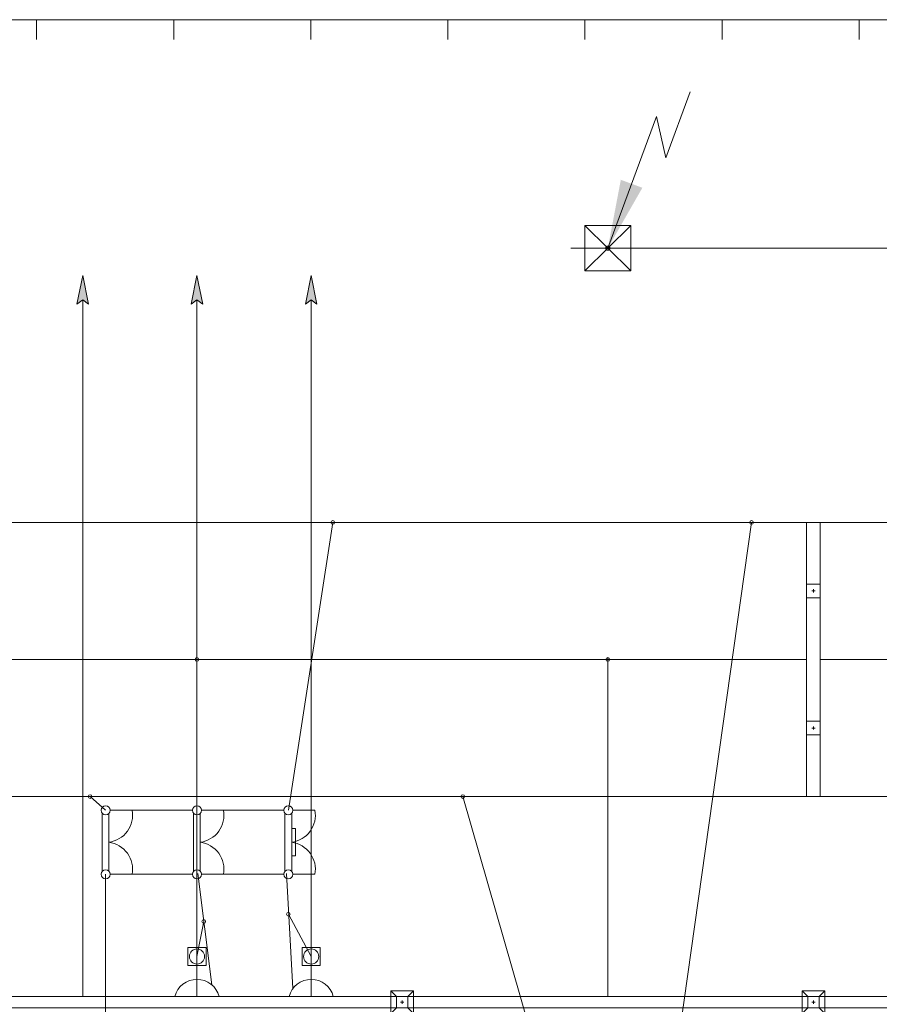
# Model space of a CAD drawing. Header units: millimetres. Extents: x 0 to 594, y 0 to 420.
# Tile 20 of 23: x 154 to 192, y 310 to 353. Entities that reach past the tile are written whole.
import ezdxf

# ---------------------------------------------------------------- set-up
doc = ezdxf.new("R2010")
doc.units = ezdxf.units.MM
doc.linetypes.add('K5LT_AXLED', pattern=[19.5, 15, -1.5, 1.5, -1.5])
doc.linetypes.add('K5LT_THIN', pattern=[0])
doc.layers.add('ошиноска 110', color=2, linetype='Continuous', true_color=0xffff00)

# ---------------------------------------------------------------- blocks, each defined once
blk = doc.blocks.new('U110')
at = {"color": 4, "linetype": 'K5LT_THIN', "lineweight": 9, "true_color": 0x00ffff}
for p, q in [((178.765, 341.981), (178.765, 343.973)), ((178.765, 343.973), (180.765, 343.973)), ((180.765, 343.973), (180.765, 341.981)), ((180.765, 341.981), (178.765, 341.981))]:
    blk.add_line(p, q, dxfattribs=at)
blk = doc.blocks.new('U111')
at = {"color": 11, "linetype": 'K5LT_THIN', "lineweight": 9, "true_color": 0xff8080}
for p, q in [((0, 0.001), (-0.001, 0)), ((0, 0.001), (-0.001, 0)), ((0.001, 0), (0, 0.001)), ((0.001, 0), (0, 0.001)), ((0, -0.001), (0.001, 0)), ((0, -0.001), (0.001, 0)), ((0.001, 0), (0.001, 0)), ((-0.001, 0), (0, -0.001)), ((-0.001, 0), (0, -0.001))]:
    blk.add_line(p, q, dxfattribs=at)
blk = doc.blocks.new('U112')
at = {"color": 11, "linetype": 'K5LT_THIN', "lineweight": 9, "true_color": 0xff8080}
for p, q in [((0, 0.001), (-0.001, 0)), ((0, 0.001), (-0.001, 0)), ((0.001, 0), (0, 0.001)), ((0.001, 0), (0, 0.001)), ((0, -0.001), (0.001, 0)), ((0, -0.001), (0.001, 0)), ((0.001, 0), (0.001, 0)), ((-0.001, 0), (0, -0.001)), ((-0.001, 0), (0, -0.001))]:
    blk.add_line(p, q, dxfattribs=at)
blk = doc.blocks.new('U140')
at = {"color": 4, "linetype": 'K5LT_THIN', "lineweight": 9, "true_color": 0x00ffff}
for p, q in [((188.465, 318.977), (188.465, 330.977)), ((189.065, 330.977), (188.465, 330.977)), ((189.065, 330.977), (189.065, 318.977)), ((188.465, 327.677), (188.465, 328.277)), ((188.465, 328.277), (189.065, 328.277)), ((188.835, 327.977), (188.695, 327.977)), ((188.765, 328.047), (188.765, 327.907)), ((189.065, 328.277), (189.065, 327.677)), ((189.065, 327.677), (188.465, 327.677)), ((188.465, 321.677), (188.465, 322.277)), ((188.465, 322.277), (189.065, 322.277)), ((188.835, 321.977), (188.695, 321.977)), ((188.765, 322.047), (188.765, 321.907)), ((189.065, 322.277), (189.065, 321.677)), ((189.065, 321.677), (188.465, 321.677)), ((189.065, 318.977), (188.465, 318.977))]:
    blk.add_line(p, q, dxfattribs=at)
blk = doc.blocks.new('U168')
at = {"color": 4, "linetype": 'K5LT_THIN', "lineweight": 9, "true_color": 0x00ffff}
for p, q in [((161.629, 318.248), (161.629, 315.706)), ((161.929, 315.713), (161.929, 318.242)), ((161.982, 318.377), (162.946, 318.377)), ((161.982, 315.577), (162.946, 315.577))]:
    blk.add_line(p, q, dxfattribs=at)
for centre, radius, start, end in [((161.782, 318.377), 0.2, 0, 180), ((161.782, 318.377), 0.2, 180, 0), ((161.765, 318.166), 1.2, 277.855, 10.1513), ((161.765, 315.788), 1.2, 349.8672, 82.145), ((161.782, 315.577), 0.2, 0, 180), ((161.782, 315.577), 0.2, 180, 0)]:
    blk.add_arc(centre, radius, start, end, dxfattribs=at)
blk = doc.blocks.new('U169')
at = {"color": 4, "linetype": 'K5LT_THIN', "lineweight": 9, "true_color": 0x00ffff}
for p, q in [((165.629, 318.248), (165.629, 315.706)), ((165.929, 315.713), (165.929, 318.242)), ((165.982, 318.377), (166.946, 318.377)), ((165.929, 317.577), (166.099, 317.577)), ((166.099, 317.577), (166.099, 316.377)), ((166.099, 316.377), (165.929, 316.377)), ((165.982, 315.577), (166.946, 315.577))]:
    blk.add_line(p, q, dxfattribs=at)
for centre, radius, start, end in [((165.782, 318.377), 0.2, 0, 180), ((165.782, 318.377), 0.2, 180, 0), ((165.765, 318.166), 1.2, 277.855, 10.1513), ((165.765, 315.788), 1.2, 349.8672, 82.145), ((165.782, 315.577), 0.2, 0, 180), ((165.782, 315.577), 0.2, 180, 0)]:
    blk.add_arc(centre, radius, start, end, dxfattribs=at)
blk = doc.blocks.new('U170')
at = {"color": 4, "linetype": 'K5LT_THIN', "lineweight": 9, "true_color": 0x00ffff}
for p, q in [((157.629, 318.248), (157.629, 315.706)), ((157.929, 315.713), (157.929, 318.242)), ((157.982, 318.377), (158.946, 318.377)), ((157.982, 315.577), (158.946, 315.577))]:
    blk.add_line(p, q, dxfattribs=at)
for centre, radius, start, end in [((157.782, 318.377), 0.2, 0, 180), ((157.782, 318.377), 0.2, 180, 0), ((157.765, 318.166), 1.2, 277.855, 10.1513), ((157.765, 315.788), 1.2, 349.8672, 82.145), ((157.782, 315.577), 0.2, 0, 180), ((157.782, 315.577), 0.2, 180, 0)]:
    blk.add_arc(centre, radius, start, end, dxfattribs=at)
blk = doc.blocks.new('U310')
at = {"color": 4, "linetype": 'K5LT_THIN', "lineweight": 9, "true_color": 0x00ffff}
for p, q in [((188.515, 310.227), (188.265, 310.477)), ((188.515, 310.227), (188.265, 310.477)), ((189.265, 310.477), (188.265, 310.477)), ((188.265, 310.477), (188.265, 309.977)), ((189.265, 310.477), (188.265, 310.477)), ((188.265, 310.477), (188.265, 310.227)), ((189.015, 310.227), (189.265, 310.477)), ((189.015, 310.227), (189.265, 310.477)), ((189.265, 310.227), (189.265, 310.477)), ((189.265, 309.477), (189.265, 310.477)), ((206.515, 310.227), (206.265, 310.477)), ((207.265, 310.477), (206.265, 310.477)), ((206.265, 310.477), (206.265, 310.227)), ((206.515, 310.227), (206.265, 310.477)), ((206.515, 310.227), (206.265, 310.477)), ((207.265, 310.477), (206.265, 310.477)), ((206.265, 310.477), (206.265, 309.977)), ((207.265, 310.477), (206.265, 310.477)), ((206.265, 310.477), (206.265, 310.227)), ((206.515, 310.227), (206.265, 310.477)), ((206.515, 310.227), (206.265, 310.477)), ((207.265, 310.477), (206.265, 310.477)), ((206.265, 310.477), (206.265, 309.977)), ((207.265, 310.477), (206.265, 310.477)), ((206.265, 310.477), (206.265, 310.227)), ((207.015, 310.227), (207.265, 310.477)), ((207.015, 310.227), (207.265, 310.477)), ((207.015, 310.227), (207.265, 310.477)), ((207.015, 310.227), (207.265, 310.477)), ((207.015, 310.227), (207.265, 310.477)), ((207.265, 309.477), (207.265, 310.477)), ((207.265, 310.227), (207.265, 310.477)), ((207.265, 309.477), (207.265, 310.477)), ((207.265, 310.227), (207.265, 310.477)), ((207.265, 309.477), (207.265, 310.477)), ((188.265, 309.977), (188.265, 309.477)), ((206.515, 310.227), (188.515, 310.227)), ((189.015, 310.227), (188.515, 310.227)), ((188.515, 310.227), (188.515, 309.727)), ((189.015, 310.227), (188.515, 310.227)), ((188.515, 310.227), (188.515, 309.727)), ((188.835, 309.977), (188.695, 309.977)), ((188.835, 309.977), (188.695, 309.977)), ((188.765, 310.047), (188.765, 309.907)), ((188.765, 310.047), (188.765, 309.907)), ((189.015, 309.727), (189.015, 310.227)), ((189.015, 309.727), (189.015, 310.227)), ((206.265, 309.977), (206.265, 309.477)), ((206.265, 309.977), (206.265, 309.477)), ((207.015, 310.227), (206.515, 310.227)), ((206.515, 310.227), (206.515, 309.727)), ((207.015, 310.227), (206.515, 310.227)), ((206.515, 310.227), (206.515, 309.727)), ((207.015, 310.227), (206.515, 310.227)), ((206.515, 310.227), (206.515, 309.727)), ((207.015, 310.227), (206.515, 310.227)), ((206.515, 310.227), (206.515, 309.727)), ((207.015, 310.227), (206.515, 310.227)), ((206.515, 310.227), (206.515, 309.727)), ((206.835, 309.977), (206.695, 309.977)), ((206.835, 309.977), (206.695, 309.977)), ((206.835, 309.977), (206.695, 309.977)), ((206.835, 309.977), (206.695, 309.977)), ((206.835, 309.977), (206.695, 309.977)), ((206.765, 310.047), (206.765, 309.907)), ((206.765, 310.047), (206.765, 309.907)), ((206.765, 310.047), (206.765, 309.907)), ((206.765, 310.047), (206.765, 309.907)), ((206.765, 310.047), (206.765, 309.907)), ((207.015, 309.727), (207.015, 310.227)), ((207.015, 309.727), (207.015, 310.227)), ((207.015, 309.727), (207.015, 310.227)), ((207.015, 309.727), (207.015, 310.227)), ((207.015, 309.727), (207.015, 310.227)), ((188.515, 309.727), (188.265, 309.477)), ((188.515, 309.727), (188.265, 309.477)), ((188.265, 309.727), (188.265, 309.477)), ((188.265, 309.477), (189.265, 309.477)), ((188.515, 309.727), (206.515, 309.727)), ((188.515, 309.727), (189.015, 309.727)), ((188.515, 309.727), (189.015, 309.727)), ((189.015, 309.727), (189.265, 309.477)), ((189.015, 309.727), (189.265, 309.477)), ((189.265, 309.477), (189.265, 309.727)), ((206.515, 309.727), (206.265, 309.477)), ((206.265, 309.727), (206.265, 309.477)), ((206.515, 309.727), (206.265, 309.477)), ((206.515, 309.727), (206.265, 309.477)), ((206.265, 309.727), (206.265, 309.477)), ((206.515, 309.727), (206.265, 309.477)), ((206.515, 309.727), (206.265, 309.477)), ((206.265, 309.727), (206.265, 309.477)), ((206.265, 309.477), (207.265, 309.477)), ((206.265, 309.477), (207.265, 309.477)), ((206.265, 309.477), (207.265, 309.477)), ((206.265, 309.477), (207.265, 309.477)), ((206.265, 309.477), (207.265, 309.477)), ((206.515, 309.727), (207.015, 309.727)), ((206.515, 309.727), (207.015, 309.727)), ((206.515, 309.727), (207.015, 309.727)), ((206.515, 309.727), (207.015, 309.727)), ((206.515, 309.727), (207.015, 309.727)), ((207.015, 309.727), (207.265, 309.477)), ((207.015, 309.727), (207.265, 309.477)), ((207.015, 309.727), (207.265, 309.477)), ((207.015, 309.727), (207.265, 309.477)), ((207.015, 309.727), (207.265, 309.477)), ((207.265, 309.477), (207.265, 309.727)), ((207.265, 309.477), (207.265, 309.727))]:
    blk.add_line(p, q, dxfattribs=at)
blk = doc.blocks.new('U311')
at = {"color": 4, "linetype": 'K5LT_THIN', "lineweight": 9, "true_color": 0x00ffff}
for p, q in [((170.515, 310.227), (170.265, 310.477)), ((170.515, 310.227), (170.265, 310.477)), ((171.265, 310.477), (170.265, 310.477)), ((170.265, 310.477), (170.265, 309.977)), ((171.265, 310.477), (170.265, 310.477)), ((170.265, 310.477), (170.265, 310.227)), ((171.015, 310.227), (171.265, 310.477)), ((171.015, 310.227), (171.265, 310.477)), ((171.265, 310.227), (171.265, 310.477)), ((171.265, 309.477), (171.265, 310.477)), ((188.515, 310.227), (188.265, 310.477)), ((189.265, 310.477), (188.265, 310.477)), ((188.265, 310.477), (188.265, 310.227)), ((188.515, 310.227), (188.265, 310.477)), ((188.515, 310.227), (188.265, 310.477)), ((189.265, 310.477), (188.265, 310.477)), ((188.265, 310.477), (188.265, 309.977)), ((189.265, 310.477), (188.265, 310.477)), ((188.265, 310.477), (188.265, 310.227)), ((188.515, 310.227), (188.265, 310.477)), ((188.515, 310.227), (188.265, 310.477)), ((189.265, 310.477), (188.265, 310.477)), ((188.265, 310.477), (188.265, 309.977)), ((189.265, 310.477), (188.265, 310.477)), ((188.265, 310.477), (188.265, 310.227)), ((189.015, 310.227), (189.265, 310.477)), ((189.015, 310.227), (189.265, 310.477)), ((189.015, 310.227), (189.265, 310.477)), ((189.015, 310.227), (189.265, 310.477)), ((189.015, 310.227), (189.265, 310.477)), ((189.265, 309.477), (189.265, 310.477)), ((189.265, 310.227), (189.265, 310.477)), ((189.265, 309.477), (189.265, 310.477)), ((189.265, 310.227), (189.265, 310.477)), ((189.265, 309.477), (189.265, 310.477)), ((170.265, 309.977), (170.265, 309.477)), ((188.515, 310.227), (170.515, 310.227)), ((171.015, 310.227), (170.515, 310.227)), ((170.515, 310.227), (170.515, 309.727)), ((171.015, 310.227), (170.515, 310.227)), ((170.515, 310.227), (170.515, 309.727)), ((170.835, 309.977), (170.695, 309.977)), ((170.835, 309.977), (170.695, 309.977)), ((170.765, 310.047), (170.765, 309.907)), ((170.765, 310.047), (170.765, 309.907)), ((171.015, 309.727), (171.015, 310.227)), ((171.015, 309.727), (171.015, 310.227)), ((188.265, 309.977), (188.265, 309.477)), ((188.265, 309.977), (188.265, 309.477)), ((189.015, 310.227), (188.515, 310.227)), ((188.515, 310.227), (188.515, 309.727)), ((189.015, 310.227), (188.515, 310.227)), ((188.515, 310.227), (188.515, 309.727)), ((189.015, 310.227), (188.515, 310.227)), ((188.515, 310.227), (188.515, 309.727)), ((189.015, 310.227), (188.515, 310.227)), ((188.515, 310.227), (188.515, 309.727)), ((189.015, 310.227), (188.515, 310.227)), ((188.515, 310.227), (188.515, 309.727)), ((188.835, 309.977), (188.695, 309.977)), ((188.835, 309.977), (188.695, 309.977)), ((188.835, 309.977), (188.695, 309.977)), ((188.835, 309.977), (188.695, 309.977)), ((188.835, 309.977), (188.695, 309.977)), ((188.765, 310.047), (188.765, 309.907)), ((188.765, 310.047), (188.765, 309.907)), ((188.765, 310.047), (188.765, 309.907)), ((188.765, 310.047), (188.765, 309.907)), ((188.765, 310.047), (188.765, 309.907)), ((189.015, 309.727), (189.015, 310.227)), ((189.015, 309.727), (189.015, 310.227)), ((189.015, 309.727), (189.015, 310.227)), ((189.015, 309.727), (189.015, 310.227)), ((189.015, 309.727), (189.015, 310.227)), ((170.515, 309.727), (170.265, 309.477)), ((170.515, 309.727), (170.265, 309.477)), ((170.265, 309.727), (170.265, 309.477)), ((170.265, 309.477), (171.265, 309.477)), ((170.515, 309.727), (188.515, 309.727)), ((170.515, 309.727), (171.015, 309.727)), ((170.515, 309.727), (171.015, 309.727)), ((171.015, 309.727), (171.265, 309.477)), ((171.015, 309.727), (171.265, 309.477)), ((171.265, 309.477), (171.265, 309.727)), ((188.515, 309.727), (188.265, 309.477)), ((188.265, 309.727), (188.265, 309.477)), ((188.515, 309.727), (188.265, 309.477)), ((188.515, 309.727), (188.265, 309.477)), ((188.265, 309.727), (188.265, 309.477)), ((188.515, 309.727), (188.265, 309.477)), ((188.515, 309.727), (188.265, 309.477)), ((188.265, 309.727), (188.265, 309.477)), ((188.265, 309.477), (189.265, 309.477)), ((188.265, 309.477), (189.265, 309.477)), ((188.265, 309.477), (189.265, 309.477)), ((188.265, 309.477), (189.265, 309.477)), ((188.265, 309.477), (189.265, 309.477)), ((188.515, 309.727), (189.015, 309.727)), ((188.515, 309.727), (189.015, 309.727)), ((188.515, 309.727), (189.015, 309.727)), ((188.515, 309.727), (189.015, 309.727)), ((188.515, 309.727), (189.015, 309.727)), ((189.015, 309.727), (189.265, 309.477)), ((189.015, 309.727), (189.265, 309.477)), ((189.015, 309.727), (189.265, 309.477)), ((189.015, 309.727), (189.265, 309.477)), ((189.015, 309.727), (189.265, 309.477)), ((189.265, 309.477), (189.265, 309.727)), ((189.265, 309.477), (189.265, 309.727))]:
    blk.add_line(p, q, dxfattribs=at)
blk = doc.blocks.new('U312')
at = {"color": 4, "linetype": 'K5LT_THIN', "lineweight": 9, "true_color": 0x00ffff}
for p, q in [((152.515, 310.227), (152.265, 310.477)), ((152.515, 310.227), (152.265, 310.477)), ((153.265, 310.477), (152.265, 310.477)), ((152.265, 310.477), (152.265, 309.977)), ((153.265, 310.477), (152.265, 310.477)), ((152.265, 310.477), (152.265, 310.227)), ((153.015, 310.227), (153.265, 310.477)), ((153.015, 310.227), (153.265, 310.477)), ((153.265, 310.227), (153.265, 310.477)), ((153.265, 309.477), (153.265, 310.477)), ((170.515, 310.227), (170.265, 310.477)), ((171.265, 310.477), (170.265, 310.477)), ((170.265, 310.477), (170.265, 310.227)), ((170.515, 310.227), (170.265, 310.477)), ((170.515, 310.227), (170.265, 310.477)), ((171.265, 310.477), (170.265, 310.477)), ((170.265, 310.477), (170.265, 309.977)), ((171.265, 310.477), (170.265, 310.477)), ((170.265, 310.477), (170.265, 310.227)), ((170.515, 310.227), (170.265, 310.477)), ((170.515, 310.227), (170.265, 310.477)), ((171.265, 310.477), (170.265, 310.477)), ((170.265, 310.477), (170.265, 309.977)), ((171.265, 310.477), (170.265, 310.477)), ((170.265, 310.477), (170.265, 310.227)), ((171.015, 310.227), (171.265, 310.477)), ((171.015, 310.227), (171.265, 310.477)), ((171.015, 310.227), (171.265, 310.477)), ((171.015, 310.227), (171.265, 310.477)), ((171.015, 310.227), (171.265, 310.477)), ((171.265, 309.477), (171.265, 310.477)), ((171.265, 310.227), (171.265, 310.477)), ((171.265, 309.477), (171.265, 310.477)), ((171.265, 310.227), (171.265, 310.477)), ((171.265, 309.477), (171.265, 310.477)), ((152.265, 309.977), (152.265, 309.477)), ((170.515, 310.227), (152.515, 310.227)), ((153.015, 310.227), (152.515, 310.227)), ((152.515, 310.227), (152.515, 309.727)), ((153.015, 310.227), (152.515, 310.227)), ((152.515, 310.227), (152.515, 309.727)), ((152.835, 309.977), (152.695, 309.977)), ((152.835, 309.977), (152.695, 309.977)), ((152.765, 310.047), (152.765, 309.907)), ((152.765, 310.047), (152.765, 309.907)), ((153.015, 309.727), (153.015, 310.227)), ((153.015, 309.727), (153.015, 310.227)), ((170.265, 309.977), (170.265, 309.477)), ((170.265, 309.977), (170.265, 309.477)), ((171.015, 310.227), (170.515, 310.227)), ((170.515, 310.227), (170.515, 309.727)), ((171.015, 310.227), (170.515, 310.227)), ((170.515, 310.227), (170.515, 309.727)), ((171.015, 310.227), (170.515, 310.227)), ((170.515, 310.227), (170.515, 309.727)), ((171.015, 310.227), (170.515, 310.227)), ((170.515, 310.227), (170.515, 309.727)), ((171.015, 310.227), (170.515, 310.227)), ((170.515, 310.227), (170.515, 309.727)), ((170.835, 309.977), (170.695, 309.977)), ((170.835, 309.977), (170.695, 309.977)), ((170.835, 309.977), (170.695, 309.977)), ((170.835, 309.977), (170.695, 309.977)), ((170.835, 309.977), (170.695, 309.977)), ((170.765, 310.047), (170.765, 309.907)), ((170.765, 310.047), (170.765, 309.907)), ((170.765, 310.047), (170.765, 309.907)), ((170.765, 310.047), (170.765, 309.907)), ((170.765, 310.047), (170.765, 309.907)), ((171.015, 309.727), (171.015, 310.227)), ((171.015, 309.727), (171.015, 310.227)), ((171.015, 309.727), (171.015, 310.227)), ((171.015, 309.727), (171.015, 310.227)), ((171.015, 309.727), (171.015, 310.227)), ((152.515, 309.727), (152.265, 309.477)), ((152.515, 309.727), (152.265, 309.477)), ((152.265, 309.727), (152.265, 309.477)), ((152.265, 309.477), (153.265, 309.477)), ((152.515, 309.727), (170.515, 309.727)), ((152.515, 309.727), (153.015, 309.727)), ((152.515, 309.727), (153.015, 309.727)), ((153.015, 309.727), (153.265, 309.477)), ((153.015, 309.727), (153.265, 309.477)), ((153.265, 309.477), (153.265, 309.727)), ((170.515, 309.727), (170.265, 309.477)), ((170.265, 309.727), (170.265, 309.477)), ((170.515, 309.727), (170.265, 309.477)), ((170.515, 309.727), (170.265, 309.477)), ((170.265, 309.727), (170.265, 309.477)), ((170.515, 309.727), (170.265, 309.477)), ((170.515, 309.727), (170.265, 309.477)), ((170.265, 309.727), (170.265, 309.477)), ((170.265, 309.477), (171.265, 309.477)), ((170.265, 309.477), (171.265, 309.477)), ((170.265, 309.477), (171.265, 309.477)), ((170.265, 309.477), (171.265, 309.477)), ((170.265, 309.477), (171.265, 309.477)), ((170.515, 309.727), (171.015, 309.727)), ((170.515, 309.727), (171.015, 309.727)), ((170.515, 309.727), (171.015, 309.727)), ((170.515, 309.727), (171.015, 309.727)), ((170.515, 309.727), (171.015, 309.727)), ((171.015, 309.727), (171.265, 309.477)), ((171.015, 309.727), (171.265, 309.477)), ((171.015, 309.727), (171.265, 309.477)), ((171.015, 309.727), (171.265, 309.477)), ((171.015, 309.727), (171.265, 309.477)), ((171.265, 309.477), (171.265, 309.727)), ((171.265, 309.477), (171.265, 309.727))]:
    blk.add_line(p, q, dxfattribs=at)

msp = doc.modelspace()

# ---------------------------------------------------------------- hatches: boundary and pattern name
at = {"true_color": 0x070000}
msp.add_hatch(color=18, dxfattribs=at).paths.add_polyline_path([(179.764754, 342.976984), (181.277499, 345.621113), (180.33424, 345.969559)])
for points in [[(157.03369, 340.52007), (156.781724, 341.788022), (156.529758, 340.52007), (156.781724, 340.710732)], [(162.03369, 340.52007), (161.781724, 341.788022), (161.529758, 340.52007), (161.781724, 340.710732)], [(167.03369, 340.52007), (166.781724, 341.788022), (166.529758, 340.52007), (166.781724, 340.710732)]]:
    msp.add_hatch(color=7).paths.add_polyline_path(points)

# ---------------------------------------------------------------- linework, layer by layer
at = {"color": 4, "linetype": 'K5LT_THIN', "lineweight": 9, "true_color": 0x00ffff}
for p, q in [((262.764754, 352.976984), (52.764754, 352.976984)), ((154.764754, 352.976984), (154.764754, 352.116984)), ((154.764754, 352.976984), (154.764754, 352.116984)), ((160.764754, 352.976984), (160.764754, 352.116984)), ((160.764754, 352.976984), (160.764754, 352.116984)), ((166.764754, 352.976984), (166.764754, 352.116984)), ((166.764754, 352.976984), (166.764754, 352.116984)), ((172.764754, 352.976984), (172.764754, 352.116984)), ((172.764754, 352.976984), (172.764754, 352.116984)), ((178.764754, 352.976984), (178.764754, 352.116984)), ((178.764754, 352.976984), (178.764754, 352.116984)), ((184.764754, 352.976984), (184.764754, 352.116984)), ((184.764754, 352.976984), (184.764754, 352.116984)), ((190.764754, 352.976984), (190.764754, 352.116984)), ((190.764754, 352.976984), (190.764754, 352.116984)), ((182.301009, 346.934331), (183.36647, 349.818588)), ((179.764754, 342.976984), (181.895676, 348.745497)), ((181.895676, 348.745497), (182.301009, 346.934331)), ((180.764754, 343.972984), (178.764754, 341.980984)), ((178.764754, 343.972984), (180.764754, 341.980984)), ((156.781724, 341.788022), (156.529758, 340.52007)), ((156.781724, 341.788022), (157.03369, 340.52007)), ((161.781724, 341.788022), (161.529758, 340.52007)), ((161.781724, 341.788022), (162.03369, 340.52007)), ((166.781724, 341.788022), (166.529758, 340.52007)), ((166.781724, 341.788022), (167.03369, 340.52007)), ((156.529758, 340.52007), (156.781724, 340.710732)), ((157.03369, 340.52007), (156.781724, 340.710732)), ((161.529758, 340.52007), (161.781724, 340.710732)), ((162.03369, 340.52007), (161.781724, 340.710732)), ((166.529758, 340.52007), (166.781724, 340.710732)), ((167.03369, 340.52007), (166.781724, 340.710732)), ((158.945969, 318.377222), (161.581724, 318.377222)), ((162.945969, 318.377222), (165.581724, 318.377222)), ((158.946037, 315.577222), (161.581724, 315.577222)), ((162.946037, 315.577222), (165.581724, 315.577222)), ((161.381724, 312.376984), (161.781724, 312.376984)), ((161.381724, 311.976984), (161.381724, 312.376984)), ((162.181724, 312.376984), (161.781724, 312.376984)), ((162.181724, 311.976984), (162.181724, 312.376984)), ((166.381724, 312.376984), (166.781724, 312.376984)), ((166.381724, 311.976984), (166.381724, 312.376984)), ((167.181724, 312.376984), (166.781724, 312.376984)), ((167.181724, 311.976984), (167.181724, 312.376984)), ((161.381724, 311.976984), (161.381724, 311.576984)), ((161.381724, 311.576984), (161.781724, 311.576984)), ((162.181724, 311.576984), (161.781724, 311.576984)), ((162.181724, 311.976984), (162.181724, 311.576984)), ((166.381724, 311.976984), (166.381724, 311.576984)), ((166.381724, 311.576984), (166.781724, 311.576984)), ((167.181724, 311.576984), (166.781724, 311.576984)), ((167.181724, 311.976984), (167.181724, 311.576984))]:
    msp.add_line(p, q, dxfattribs=at)
at = {"color": 2, "linetype": 'K5LT_AXLED', "lineweight": 9, "true_color": 0xffff00}
msp.add_line((178.141986, 342.976984), (253.764754, 342.976984), dxfattribs=at)
at = {"color": 4, "linetype": 'K5LT_THIN', "lineweight": 9, "true_color": 0x00ffff}
for centre, radius in [((179.764754, 342.976984), 0.09025), ((179.764754, 342.976984), 0.09025), ((161.781724, 311.976984), 0.33), ((166.781724, 311.976984), 0.33)]:
    msp.add_circle(centre, radius, dxfattribs=at)
for centre in [(161.781724, 309.976984), (166.781724, 309.976984)]:
    msp.add_arc(centre, 1, 14.4775122, 165.5224878, dxfattribs=at)
at = {"layer": 'ошиноска 110', "color": 4, "linetype": 'K5LT_THIN', "lineweight": 9, "true_color": 0x00ffff}
for p, q in [((156.781724, 310.226984), (156.781724, 340.710732)), ((161.781724, 310.226984), (161.781724, 340.710732)), ((166.781724, 310.226984), (166.781724, 340.710732)), ((81.064754, 330.976997), (242.464754, 330.976997)), ((165.781724, 318.377222), (167.725098, 330.976997)), ((182.670966, 306.976984), (186.053868, 330.976997)), ((188.464754, 324.976997), (135.064754, 324.976997)), ((179.764754, 310.226984), (179.764754, 325.057311)), ((242.464754, 324.976997), (189.064754, 324.976997)), ((242.464754, 318.976997), (81.064754, 318.976997)), ((157.781724, 318.377222), (157.104671, 318.976997)), ((176.864158, 306.976984), (173.414515, 318.976997)), ((157.781724, 308.377222), (157.781724, 315.577222)), ((162.435278, 310.733864), (161.813478, 315.61433)), ((165.981724, 310.576984), (165.701398, 315.61433)), ((166.781724, 311.976984), (165.781724, 313.826634)), ((161.781724, 311.976984), (162.081105, 313.513746))]:
    msp.add_line(p, q, dxfattribs=at)
for centre in [(167.725098, 330.976997), (186.053868, 330.976997), (161.781724, 324.976984), (179.764754, 324.976997), (157.104671, 318.976997), (173.414515, 318.976997), (165.781724, 313.826634), (162.081105, 313.513746)]:
    msp.add_circle(centre, 0.080326, dxfattribs=at)

# ---------------------------------------------------------------- block references
for name, p in [('U110', (0, 0)), ('U111', (179.764754, 342.976984)), ('U112', (179.764754, 342.976984)), ('U140', (0, 0)), ('U170', (0, 0)), ('U168', (0, 0)), ('U169', (0, 0)), ('U312', (0, 0)), ('U311', (0, 0)), ('U310', (0, 0))]:
    msp.add_blockref(name, p)

doc.saveas('drawing.dxf')
